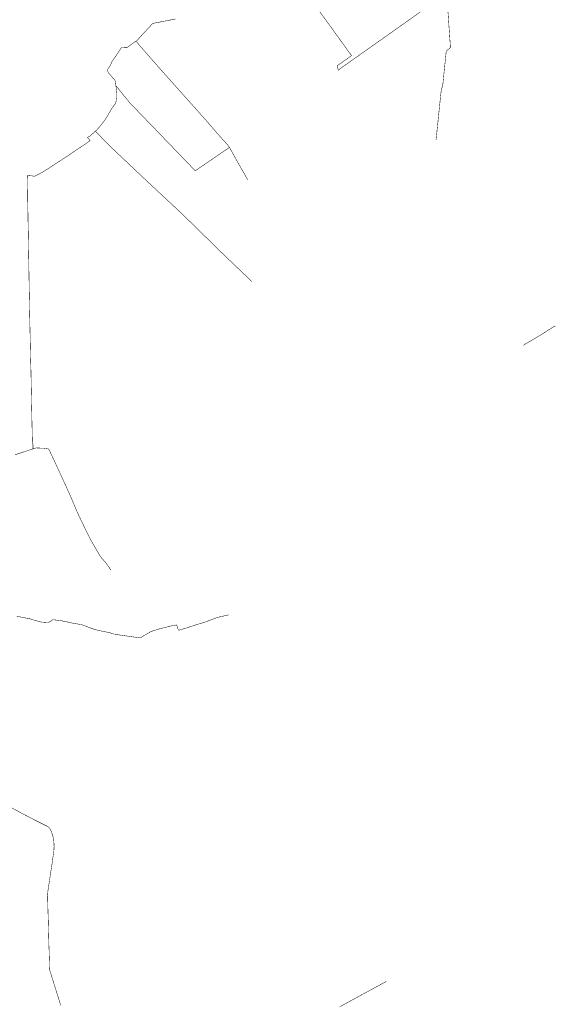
# Model space of a CAD drawing. Header units: metres. Extents: x 149734 to 159069, y 372625 to 380601.
# Tile 29 of 30: x 157811 to 158938, y 377181 to 379253. Entities that reach past the tile are written whole.
import ezdxf

# ---------------------------------------------------------------- set-up
doc = ezdxf.new("R2010")
doc.units = ezdxf.units.M
doc.header["$MEASUREMENT"] = 0
doc.layers.add('waterlopen', color=7, linetype='Continuous', true_color=0x5291a5)

msp = doc.modelspace()

# ---------------------------------------------------------------- linework, layer by layer
at = {"layer": 'waterlopen', "const_width": 1}
for points in [[(158696.7, 379299.6), (158628.8, 379251.3), (158628.7, 379251.2), (158624.3, 379248.1), (158621.8, 379246.3), (158619.2, 379244.5), (158544.7, 379191.9), (158544.7, 379191.9), (158486.3, 379150.6), (158484, 379148.6), (158481.8, 379146.5), (158481, 379146.4), (158480.1, 379150.5), (158480.1, 379150.5), (158479.3, 379154.5), (158478.9, 379156), (158485.5, 379160.6), (158487, 379161.7), (158488.5, 379162.7), (158491.3, 379164.8), (158491.4, 379164.8), (158508.9, 379177.1), (158464.6, 379238.5), (158464.5, 379238.6), (158403.8, 379322.5)], [(158686.8, 378999.8), (158697.2, 379100.3), (158697.2, 379100.4), (158698, 379105.3), (158699.9, 379111.9), (158701.3, 379118.5), (158703.7, 379142.5), (158708.2, 379186.3), (158712.6, 379190.3), (158717, 379194.4), (158716.5, 379202.4), (158716.5, 379202.7), (158710.7, 379286.1)], [(157838.6, 378349.8), (157838.6, 378350.2), (157838.6, 378350.4), (157838.6, 378354.8), (157838.6, 378359.3), (157837.4, 378363.9), (157835.4, 378460.9), (157835.4, 378461), (157834.2, 378525), (157834, 378528.1), (157833.9, 378531.2), (157833.4, 378550.7), (157833.4, 378550.9), (157832.4, 378600.7), (157832.2, 378608.1), (157831.2, 378660), (157831.2, 378660.1), (157830.6, 378694.4), (157829.6, 378758.7), (157829.6, 378758.8), (157828.7, 378811.4), (157828.6, 378814.1), (157828.5, 378816.9), (157827.9, 378857.9), (157827.8, 378858), (157827.4, 378886.6), (157827.4, 378889.8), (157827.4, 378893), (157827, 378916.9), (157826.9, 378920.7), (157826.9, 378922.2), (157826.9, 378922.8), (157826.9, 378924.9), (157830.1, 378924.7), (157835.9, 378924.2), (157842.4, 378923.3), (157846, 378925.2), (157850.4, 378927.6), (157854.3, 378929.7), (157858.5, 378931.9), (157862.1, 378934), (157862.8, 378934.4), (157911.3, 378965.9), (157916.2, 378969.2), (157921.1, 378972.6), (157925.6, 378975.8), (157928.6, 378977.9), (157931.6, 378979.9), (157933.3, 378980.9), (157933.7, 378981.2), (157939.4, 378984.9), (157939.4, 378984.9), (157943, 378987.1), (157944, 378987.8), (157945.1, 378988.5), (157959, 378998.4), (157956.2, 379001.5), (157954.7, 379003.1), (157953.4, 379004.5), (157953.4, 379005), (157953.6, 379005.1), (157955.8, 379006.4), (157958.3, 379007.7), (157958.3, 379007.7), (157964.9, 379013.5), (157965, 379013.6), (157970.1, 379018.1), (157971.6, 379019.5), (157973.1, 379020.9), (157980.9, 379029.9), (157985.5, 379035.8), (157988.1, 379039.2), (157991.6, 379044.4), (157994.7, 379049), (158001.6, 379060.9), (158001.7, 379061), (158004.7, 379066.2), (158012.5, 379077), (158012.5, 379077), (158014.3, 379083.5), (158015.2, 379090.3), (158015.2, 379090.4), (158015.2, 379097.1), (158013.2, 379113.9), (158012.5, 379119.5), (158012.1, 379122.6), (158010.8, 379125.8), (158009.8, 379127.2), (158008.2, 379128.8), (158006.6, 379130.4), (158000, 379138.1), (157997.8, 379140.4), (157996.5, 379143.1), (157996.2, 379144.4), (157995.9, 379145.9), (157996, 379147.9), (157996, 379148.4), (158000.9, 379155.8), (158004.9, 379164.6), (158017, 379182.3), (158024.9, 379194.1), (158035.6, 379193.9), (158035.9, 379193.9), (158036, 379193.9), (158036.4, 379194.1), (158050.5, 379204.3), (158054.2, 379206.9), (158055.9, 379207.7), (158056.3, 379207.8), (158058.5, 379210.1), (158060.7, 379212.3), (158065.3, 379217.5), (158067.3, 379219.7), (158067.3, 379219.8), (158090.7, 379244.8), (158115.7, 379249.7), (158118.6, 379250.2), (158132.3, 379252.9), (158138.3, 379254.1)], [(158290.5, 378916.1), (158272.6, 378947.2), (158257.8, 378973.9), (158255.8, 378977.3), (158255.5, 378977.7), (158255.3, 378978), (158254.7, 378979.1), (158254.1, 378980.3), (158252.2, 378983.4), (158251.9, 378983.9), (158249.8, 378987.4), (158247.8, 378989.8), (158245.8, 378992.2), (158236.3, 379002.4), (158213.4, 379028.5), (158210.2, 379032.3), (158208.2, 379034.7), (158206.2, 379037.1), (158192.8, 379052.2), (158177.2, 379069.7), (158170.5, 379077.2), (158154.7, 379094.9), (158152.9, 379097), (158118.5, 379135.3), (158102.1, 379153.9), (158080.8, 379178.1), (158078.8, 379180.5), (158077.5, 379182), (158077.5, 379182), (158076.8, 379182.9), (158075.2, 379184.5), (158058.2, 379204.2), (158055.9, 379207.7)], [(158252, 378984), (158251.9, 378983.9), (158180.1, 378934.9), (158167.3, 378948.2), (158135.6, 378981.1), (158076.3, 379042.6), (158075.7, 379043.2), (158042, 379078.2), (158013.2, 379113.9)], [(157970.6, 379017.5), (157999.7, 378987.5), (158048.9, 378941.1), (158073.4, 378917.9), (158150.8, 378845.7), (158160.9, 378835.8), (158235.3, 378763), (158239.7, 378758.8), (158267, 378732.6), (158267, 378732.6), (158299.5, 378701.6)], [(158870.7, 378567.9), (158871.7, 378568.6), (158874.7, 378570.5), (158880.2, 378573.6), (158894.7, 378582.1), (158911.2, 378592.1), (158926.3, 378601.8), (158930.2, 378604.2), (158935.2, 378607.4), (158936.8, 378607.8), (158937.2, 378608.6)], [(157838.6, 378349.8), (157838.6, 378349.8), (157817.7, 378343), (157816.5, 378342.6), (157800.7, 378337.4)], [(158002.2, 378095), (157999.9, 378099.2), (157999.8, 378099.3), (157992.9, 378109), (157981.3, 378122.4), (157978.5, 378126.8), (157960.8, 378157.3), (157959.5, 378159.6), (157958.1, 378162.3), (157956.7, 378165.1), (157950.1, 378178.4), (157950, 378178.6), (157938.9, 378201.7), (157930.6, 378219.7), (157919.9, 378245.1), (157907.8, 378272.1), (157907.8, 378272.2), (157878.9, 378334.7), (157878.5, 378335.6), (157877.8, 378337.1), (157872.5, 378348.3), (157872.3, 378348.7), (157871.9, 378349.3), (157871.3, 378349.5), (157861.9, 378351.2), (157852, 378351.6), (157851.8, 378351.6), (157849.1, 378351.7), (157845.4, 378351.9), (157845, 378351.8), (157840.6, 378350.4), (157839.2, 378350), (157838.6, 378349.8)], [(158250.2, 378000.7), (158233.1, 377996.7), (158224.6, 377994.5), (158203.6, 377986.5), (158201.4, 377985.8), (158199.1, 377985.1), (158197.3, 377984.5), (158197.2, 377984.4), (158146.2, 377968.4), (158144.9, 377968.3), (158144, 377970.7), (158143.1, 377973.1), (158141.3, 377978.7), (158140.8, 377979.6), (158140.1, 377979.4), (158128.6, 377977.1), (158128.5, 377977.1), (158126.5, 377976.6), (158106, 377971.6), (158095.2, 377968.2), (158087.3, 377965.6), (158079, 377961), (158070.2, 377955.8), (158067.5, 377954), (158064.8, 377952.2), (158055.8, 377953.4), (158022.1, 377958.2), (158022, 377958.3), (158014.1, 377959.2), (158009, 377960.3), (158000.4, 377963.1), (157976.5, 377967.9), (157966.8, 377970.5), (157957.3, 377973.7), (157948.1, 377977.6), (157940.5, 377980.1), (157940.3, 377980.1), (157932.6, 377981.5), (157928.3, 377982), (157928.1, 377982), (157909.2, 377986.1), (157896.9, 377988.5), (157881, 377990.4), (157880.6, 377990.5), (157880.3, 377990.3), (157875.5, 377986.9), (157870.8, 377984.4), (157855.6, 377985.6), (157845.9, 377988.2), (157845.5, 377988.3), (157832.9, 377992.2), (157804.5, 377997.8)], [(157896.9, 377179.3), (157895.6, 377183.9), (157894, 377188.9), (157892.5, 377193.8), (157875.8, 377247.2), (157873.8, 377253.9), (157873.4, 377267.8), (157873.4, 377267.9), (157872.4, 377301.1), (157872.2, 377305.2), (157872.1, 377309.4), (157870.5, 377371.4), (157870.4, 377371.5), (157869.4, 377410.5), (157869.8, 377415.7), (157870.2, 377420.8), (157878.3, 377473.9), (157878.4, 377474.1), (157880.5, 377489.2), (157882.7, 377504.9), (157883.1, 377513.4), (157882.7, 377521.9), (157881.9, 377530), (157880.8, 377534), (157879.8, 377538), (157876.9, 377545.7), (157873.5, 377552.8), (157870.9, 377554.5), (157868.2, 377556.1), (157843.6, 377568.4), (157843.6, 377568.4), (157815.3, 377583.1), (157790.4, 377596.8)], [(158582.3, 377229.5), (158572.5, 377224.3), (158572.5, 377224.3), (158564, 377219.7), (158495.3, 377182.3), (158495.2, 377182.2), (158484, 377176.1)]]:
    msp.add_lwpolyline(points, dxfattribs=at)

doc.saveas('drawing.dxf')
